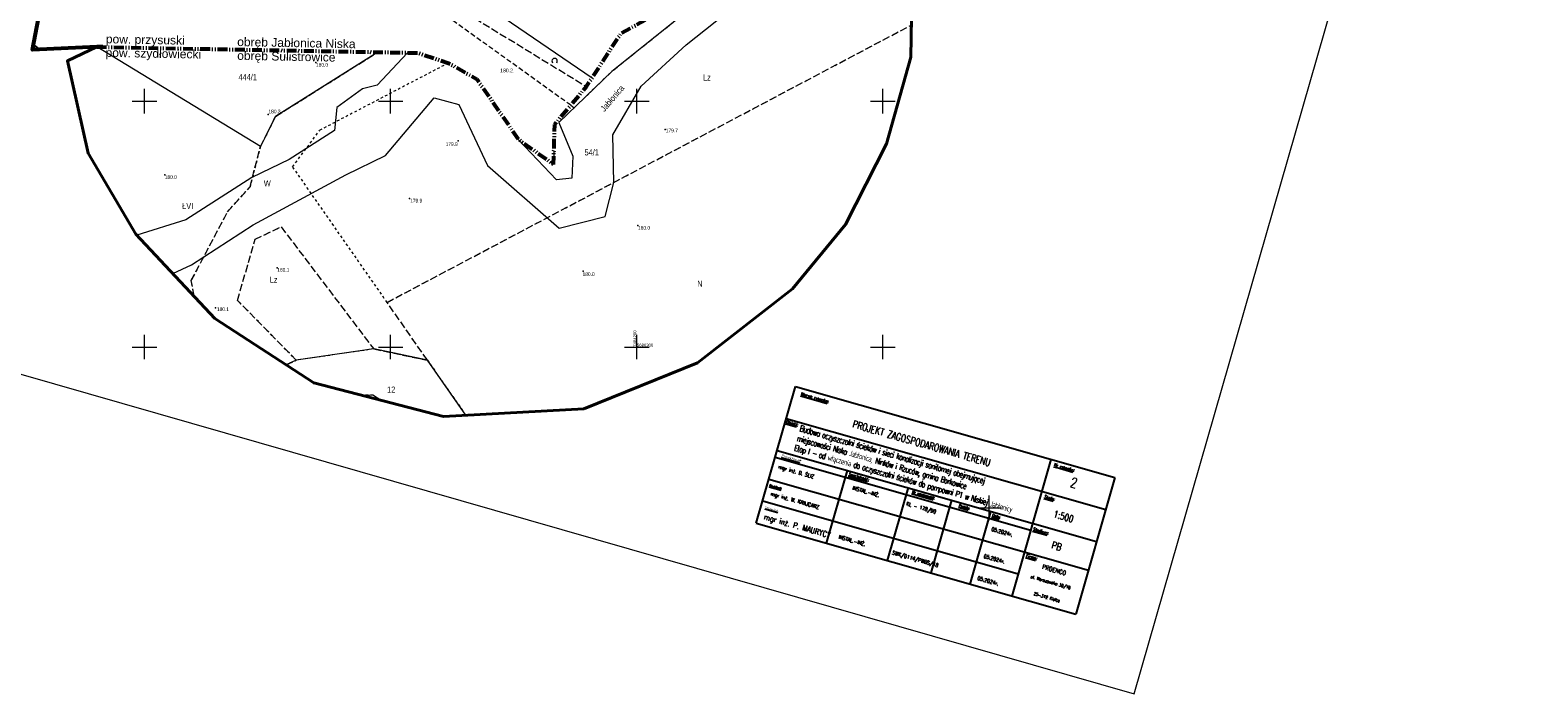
# Model space of a CAD drawing. Header units: metres. Extents: x 7482748 to 7484637, y 5684406 to 5687014.
# Tile 176 of 180: x 7484077 to 7484383, y 5686229 to 5686364. Entities that reach past the tile are written whole.
import ezdxf
from ezdxf.enums import TextEntityAlignment as Align

# ---------------------------------------------------------------- set-up
doc = ezdxf.new("R2010")
doc.units = ezdxf.units.M
doc.header["$MEASUREMENT"] = 0
for name, pattern in [('1', [1.5, 1, -0.5]), ('l217_500', [2, 1.5, -0.5]), ('l218_500', [1, 0.5, -0.5]), ('PRGP03_500', [3.51, 2, -0.37, 0.2, -0.37, 0.2, -0.37]), ('PTTL_500', [1.5, 1, -0.5])]:
    doc.linetypes.add(name, pattern=pattern)
for name, color, linetype, lineweight in [('_Dzialki', 7, 'Continuous', 0), ('_granica_powiatu', 7, 'Continuous', 0), ('_granica_powiatu_opis', 7, 'Continuous', 0), ('_Kontury', 7, 'Continuous', 0), ('_Podzial_sekcyjny_krzyze', 7, '1', 13), ('_Uzytki', 7, 'Continuous', 0), ('_Zakres2', 7, 'Continuous', 0), ('DZIALKI', 7, 'Continuous', 0), ('EUZOU_T_0', 7, 'Continuous', 0), ('EUZPU_L_0', 7, 'Continuous', 0), ('KONTURY', 7, 'Continuous', 0), ('NUMERY_DZIALEK', 7, 'Continuous', 0), ('NUMERY_KONTUROW', 7, 'Continuous', 0), ('OTW_E_T_0', 7, 'Continuous', 0), ('OTW_L_0', 7, 'Continuous', 0), ('POMIAR', 7, 'Continuous', 0), ('PTTL02_P', 7, 'Continuous', 13), ('RTPW01_P', 7, 'Continuous', 0), ('TABELKI', 7, 'Continuous', 25), ('Zakres', 7, 'Continuous', 0)]:
    doc.layers.add(name, color=color, linetype=linetype, lineweight=lineweight)
doc.layers.add('_granica_obrębu_opis', color=7, linetype='Continuous', lineweight=0, true_color=0x008000)
doc.layers.add('_ramki_nieplotowane', color=7, linetype='Continuous', lineweight=0, plot=False)
doc.layers.add('PTTL02_O', color=7, linetype='PTTL_500', lineweight=13, transparency=0.5)
doc.layers.add('RTPW01_G', color=7, linetype='Continuous', lineweight=13, transparency=0.25)
doc.styles.add('GEO-INFO', font='arial.ttf')
doc.styles.get("Standard").update_dxf_attribs({"font": 'simplex.shx', "width": 0.75})
doc.styles.add('STYL_ARIAL', font='simplex.shx', dxfattribs={"width": 0.75, "oblique": 0.1})
doc.styles.add('Style-Arial', font='arial.ttf')

# ---------------------------------------------------------------- blocks, each defined once
blk = doc.blocks.new('RTPW01')
at = {"layer": 'RTPW01_P', "linetype": 'Continuous', "lineweight": 0}
h = blk.add_hatch(color=256, dxfattribs=at)
edge = h.paths.add_edge_path()
edge.add_arc((0, 0), 0.045, 0, 360)
blk = doc.blocks.new('PTTL02')
at = {"layer": 'PTTL02_P', "linetype": 'Continuous', "lineweight": 13}
blk.add_arc((0, 0), 0.55, 320.48, 219.52, dxfattribs=at)
blk = doc.blocks.new('POINT_DISPLAY')
at = {"layer": 'POMIAR', "color": 7, "lineweight": 0}
blk.add_point((0, 0), dxfattribs=at)
blk = doc.blocks.new('RTPW01_6')
at = {"layer": 'POMIAR', "lineweight": 0}
h = blk.add_hatch(color=7, dxfattribs=at)
edge = h.paths.add_edge_path()
edge.add_arc((0, 0), 5, 0, 360)

msp = doc.modelspace()

# ---------------------------------------------------------------- linework, layer by layer
at = {"layer": '_Dzialki', "color": 96, "linetype": 'Continuous', "true_color": 0x008000, "flags": 128}
for points in [[(7484089.4, 5686424.07), (7484190.92, 5686354.71)], [(7484077.4, 5686361.47), (7484078.79, 5686360.51)], [(7484182.69, 5686337.45), (7484182.39, 5686337.66)], [(7484182.69, 5686337.45), (7484182.39, 5686337.66)]]:
    msp.add_lwpolyline(points, dxfattribs=at)
at = {"layer": '_granica_powiatu', "linetype": 'PRGP03_500', "lineweight": 53, "flags": 128}
msp.add_lwpolyline([(7484090.27, 5686361.03), (7484147.37, 5686359.96), (7484155.55, 5686359.81), (7484161.75, 5686357.75), (7484167.51, 5686354.46), (7484174.45, 5686344.4), (7484175.93, 5686342.27), (7484183.12, 5686337.14), (7484183.33, 5686345.26), (7484189.78, 5686352.96), (7484196.83, 5686363.81), (7484199.58, 5686365.32), (7484211.68, 5686372), (7484212.56, 5686372.49), (7484221.28, 5686382.05), (7484227.21, 5686388.56), (7484253.95, 5686392.19)], dxfattribs=at)
at = {"layer": '_Kontury', "color": 96, "linetype": 'l217_500', "true_color": 0x008000, "flags": 128}
for points in [[(7484150.04, 5686377.29), (7484189.78, 5686352.96)], [(7484078.79, 5686360.51), (7484077.4, 5686361.47)], [(7484182.39, 5686337.66), (7484182.69, 5686337.45)], [(7484182.39, 5686337.66), (7484182.69, 5686337.45)]]:
    msp.add_lwpolyline(points, dxfattribs=at)
at = {"layer": '_Podzial_sekcyjny_krzyze', "linetype": 'Continuous'}
for p, q in [((7484100, 5686347.5), (7484100, 5686352.5)), ((7484150, 5686347.5), (7484150, 5686352.5)), ((7484200, 5686347.5), (7484200, 5686352.5)), ((7484250, 5686347.5), (7484250, 5686352.5)), ((7484097.5, 5686350), (7484102.5, 5686350)), ((7484147.5, 5686350), (7484152.5, 5686350)), ((7484197.5, 5686350), (7484202.5, 5686350)), ((7484247.5, 5686350), (7484252.5, 5686350)), ((7484100, 5686297.5), (7484100, 5686302.5)), ((7484150, 5686297.5), (7484150, 5686302.5)), ((7484200, 5686297.5), (7484200, 5686302.5)), ((7484250, 5686297.5), (7484250, 5686302.5)), ((7484097.5, 5686300), (7484102.5, 5686300)), ((7484147.5, 5686300), (7484152.5, 5686300)), ((7484197.5, 5686300), (7484202.5, 5686300)), ((7484247.5, 5686300), (7484252.5, 5686300)), ((7484271.63979, 5686264.80068), (7484271.63172, 5686269.80067)), ((7484269.13576, 5686267.29664), (7484274.13575, 5686267.30471))]:
    msp.add_line(p, q, dxfattribs=at)
at = {"layer": '_ramki_nieplotowane', "color": 3, "linetype": 'Continuous', "lineweight": 0, "flags": 128}
msp.add_lwpolyline([(7483978.95, 5686631.07), (7483896.92, 5686345.61), (7484301.06, 5686229.48), (7484383.09, 5686514.94), (7483978.95, 5686631.07)], close=True, dxfattribs=at)
at = {"layer": '_Uzytki', "color": 96, "linetype": 'l218_500', "true_color": 0x008000, "flags": 128}
msp.add_lwpolyline([(7484182.39, 5686337.66), (7484182.69, 5686337.45)], dxfattribs=at)
msp.add_lwpolyline([(7484182.39, 5686337.66), (7484182.69, 5686337.45)], dxfattribs=at)
at = {"layer": '_Zakres2', "color": 250, "linetype": 'Continuous', "lineweight": 53, "flags": 128}
msp.add_lwpolyline([(7484091.53, 5686361.01), (7484090.27, 5686361.03), (7484077.2, 5686360.44), (7484091.53, 5686435.17), (7483924.45, 5686548.18), (7483915.91, 5686553.86), (7483745.11, 5686646.52)], dxfattribs=at)
at = {"layer": 'DZIALKI', "color": 96, "linetype": 'Continuous', "lineweight": 0, "true_color": 0x008000}
for p, q in [((7484123.53, 5686340.75), (7484090.27, 5686361.03)), ((7484147.37, 5686359.96), (7484126.61, 5686346.89)), ((7484126.61, 5686346.89), (7484123.53, 5686340.75)), ((7484183.17, 5686339.85), (7484183.12, 5686337.14)), ((7484146.55, 5686299.61), (7484130.82, 5686297.31)), ((7484157.47, 5686297.32), (7484146.55, 5686299.61)), ((7484130.82, 5686297.31), (7484128.75, 5686296.37)), ((7484165.27, 5686286.12), (7484157.47, 5686297.32)), ((7484143.9, 5686290.24), (7484146.39, 5686290.27)), ((7484146.39, 5686290.27), (7484148.04, 5686289.17))]:
    msp.add_line(p, q, dxfattribs=at)
at = {"layer": 'EUZPU_L_0', "color": 96, "linetype": 'l218_500', "true_color": 0x008000}
for p, q in [((7484149.28, 5686309.08), (7484255.81, 5686365.48)), ((7484126.61, 5686346.89), (7484147.37, 5686359.96)), ((7484161.69, 5686357.72), (7484135.58, 5686344.07)), ((7484126.61, 5686346.89), (7484123.53, 5686340.75)), ((7484130.08, 5686336.66), (7484135.58, 5686344.07)), ((7484123.53, 5686340.75), (7484121.43, 5686332.56)), ((7484183.17, 5686339.85), (7484183.12, 5686337.14)), ((7484149.28, 5686309.08), (7484130.08, 5686336.66)), ((7484116.87, 5686327.52), (7484121.43, 5686332.56)), ((7484109.49, 5686313.51), (7484116.87, 5686327.52)), ((7484122.44, 5686321.9), (7484127.75, 5686324.44)), ((7484118.9, 5686309.47), (7484122.44, 5686321.9)), ((7484110.06, 5686310.33), (7484109.49, 5686313.51)), ((7484130.82, 5686297.31), (7484118.9, 5686309.47)), ((7484157.47, 5686297.32), (7484149.28, 5686309.08)), ((7484146.55, 5686299.61), (7484130.82, 5686297.31)), ((7484157.47, 5686297.32), (7484146.55, 5686299.61)), ((7484130.82, 5686297.31), (7484128.75, 5686296.37)), ((7484157.47, 5686297.32), (7484165.27, 5686286.12)), ((7484143.9, 5686290.24), (7484146.39, 5686290.27)), ((7484146.39, 5686290.27), (7484148.04, 5686289.17))]:
    msp.add_line(p, q, dxfattribs=at)
at = {"layer": 'KONTURY', "color": 96, "linetype": 'l217_500', "true_color": 0x008000}
for p, q in [((7484149.28, 5686309.08), (7484255.81, 5686365.48)), ((7484126.61, 5686346.89), (7484147.37, 5686359.96)), ((7484123.53, 5686340.75), (7484126.61, 5686346.89)), ((7484121.43, 5686332.56), (7484123.53, 5686340.75)), ((7484183.17, 5686339.85), (7484183.12, 5686337.14)), ((7484116.87, 5686327.52), (7484121.43, 5686332.56)), ((7484109.49, 5686313.51), (7484116.87, 5686327.52)), ((7484122.44, 5686321.9), (7484127.75, 5686324.44)), ((7484127.75, 5686324.44), (7484146.55, 5686299.61)), ((7484118.9, 5686309.47), (7484122.44, 5686321.9)), ((7484110.06, 5686310.33), (7484109.49, 5686313.51)), ((7484130.82, 5686297.31), (7484118.9, 5686309.47)), ((7484157.47, 5686297.32), (7484149.28, 5686309.08)), ((7484146.55, 5686299.61), (7484157.47, 5686297.32)), ((7484128.75, 5686296.37), (7484130.82, 5686297.31))]:
    msp.add_line(p, q, dxfattribs=at)
at = {"layer": 'OTW_L_0', "color": 4, "linetype": 'Continuous'}
for p, q in [((7484210.07, 5686361.44), (7484225.84, 5686374.07)), ((7484213.23, 5686370.72), (7484194.91, 5686356.03)), ((7484153.43, 5686359.85), (7484147.25, 5686353.27)), ((7484200.9, 5686353.01), (7484210.07, 5686361.44)), ((7484194.91, 5686356.03), (7484184.18, 5686345.62)), ((7484144.28, 5686352.5), (7484139.06, 5686348.7)), ((7484147.25, 5686353.27), (7484144.28, 5686352.5)), ((7484148.98, 5686338.94), (7484158.85, 5686350.67)), ((7484158.85, 5686350.67), (7484163.83, 5686349.33)), ((7484195.15, 5686343.17), (7484200.9, 5686353.01)), ((7484139.06, 5686348.7), (7484138.62, 5686344.04)), ((7484163.83, 5686349.33), (7484169.69, 5686336.92)), ((7484184.18, 5686345.62), (7484187.05, 5686338.82)), ((7484138.62, 5686344.04), (7484129.37, 5686338.14)), ((7484175.95, 5686342.16), (7484175.88, 5686342.35)), ((7484183.68, 5686334.01), (7484175.95, 5686342.16)), ((7484195.34, 5686333.47), (7484195.15, 5686343.17)), ((7484140.89, 5686335.01), (7484148.98, 5686338.94)), ((7484187.05, 5686338.82), (7484186.82, 5686334.32)), ((7484129.37, 5686338.14), (7484121.77, 5686334.5)), ((7484169.69, 5686336.92), (7484184.27, 5686324.16)), ((7484121.77, 5686334.5), (7484108.38, 5686325.87)), ((7484122.05, 5686324.83), (7484140.89, 5686335.01)), ((7484186.82, 5686334.32), (7484183.68, 5686334.01)), ((7484193.62, 5686326.56), (7484195.34, 5686333.47)), ((7484184.27, 5686324.16), (7484193.62, 5686326.56)), ((7484108.38, 5686325.87), (7484098.44, 5686322.76)), ((7484109.54, 5686316.74), (7484122.05, 5686324.83)), ((7484105.75, 5686314.94), (7484109.54, 5686316.74))]:
    msp.add_line(p, q, dxfattribs=at)
at = {"layer": 'PTTL02_O', "linetype": 'PTTL_500', "lineweight": 13, "flags": 128}
for points in [[(7484186.59, 5686349.15), (7484091.87, 5686417.29), (7484088.53, 5686419.54)], [(7484186.59, 5686349.15), (7484187.3, 5686348.64), (7484194.91, 5686356.03), (7484213.23, 5686370.72), (7484222.4, 5686380.71), (7484230.18, 5686385.67), (7484245.66, 5686389.67), (7484254.31, 5686389.96)]]:
    msp.add_lwpolyline(points, dxfattribs=at)
at = {"layer": 'TABELKI'}
for p, q in [((7484224.29847, 5686264.18974), (7484232.22983, 5686291.97367)), ((7484224.29847, 5686264.18974), (7484232.22983, 5686291.97367)), ((7484232.22983, 5686291.97367), (7484297.14842, 5686273.44165)), ((7484230.3751, 5686285.47647), (7484295.29369, 5686266.94444)), ((7484228.13098, 5686277.6152), (7484280.06505, 5686262.7898)), ((7484228.52037, 5686278.97927), (7484293.43896, 5686260.44724)), ((7484284.1639, 5686277.14828), (7484276.23254, 5686249.36435)), ((7484242.73679, 5686274.92097), (7484238.51635, 5686260.13103)), ((7484226.85932, 5686273.1605), (7484291.77791, 5686254.62848)), ((7484255.12229, 5686271.4668), (7484250.88033, 5686256.60153)), ((7484297.14842, 5686273.44165), (7484289.21706, 5686245.65772)), ((7484225.59179, 5686268.70463), (7484277.52586, 5686253.87924)), ((7484263.97487, 5686268.85823), (7484259.75441, 5686254.06829)), ((7484271.89326, 5686266.51633), (7484267.6943, 5686251.80172)), ((7484224.29847, 5686264.18974), (7484289.21706, 5686245.65772))]:
    msp.add_line(p, q, dxfattribs=at)
at = {"layer": 'Zakres', "color": 250, "linetype": 'Continuous', "lineweight": 40, "flags": 128}
for points in [[(7484189.25, 5686287.43), (7484212.34, 5686296.82), (7484231.64, 5686311.85), (7484242.42, 5686324.94), (7484250.78, 5686341.34), (7484255.7, 5686358.92), (7484256.05, 5686379.23), (7484253.95, 5686392.19)], [(7484090.27, 5686361.03), (7484090.27, 5686361.03), (7484084.32, 5686358.16), (7484088.51, 5686339.39), (7484098.24, 5686322.98), (7484114.29, 5686305.8), (7484134.37, 5686292.71), (7484160.77, 5686285.88), (7484189.25, 5686287.43)]]:
    msp.add_lwpolyline(points, dxfattribs=at)

# ---------------------------------------------------------------- block references
at = {"layer": 'POMIAR', "color": 7, "lineweight": 0, "xscale": 0.01, "yscale": 0.01, "zscale": 0.01}
for name, p in [('RTPW01_6', (7484134.78, 5686357.84)), ('POINT_DISPLAY', (7484134.78, 5686357.84)), ('RTPW01_6', (7484125.09, 5686347.27)), ('POINT_DISPLAY', (7484125.09, 5686347.27)), ('RTPW01_6', (7484163.73, 5686341.92)), ('POINT_DISPLAY', (7484163.73, 5686341.92)), ('RTPW01_6', (7484205.78, 5686344.25)), ('POINT_DISPLAY', (7484205.78, 5686344.25)), ('RTPW01_6', (7484104.1, 5686335.01)), ('POINT_DISPLAY', (7484104.1, 5686335.01)), ('RTPW01_6', (7484153.85, 5686330.19)), ('POINT_DISPLAY', (7484153.85, 5686330.19)), ('RTPW01_6', (7484200.22, 5686324.71)), ('POINT_DISPLAY', (7484200.22, 5686324.71)), ('RTPW01_6', (7484126.92, 5686316.08)), ('POINT_DISPLAY', (7484126.92, 5686316.08)), ('RTPW01_6', (7484189.15, 5686315.41)), ('POINT_DISPLAY', (7484189.15, 5686315.41)), ('RTPW01_6', (7484114.42, 5686307.99)), ('POINT_DISPLAY', (7484114.42, 5686307.99))]:
    msp.add_blockref(name, p, dxfattribs=at)
at = {"layer": 'PTTL02_P', "linetype": 'Continuous', "lineweight": 13}
msp.add_blockref('PTTL02', (7484183.31, 5686358.13), dxfattribs=at)
at = {"layer": 'RTPW01_P', "linetype": 'Continuous', "lineweight": 0}
msp.add_blockref('RTPW01', (7484175.01, 5686355.79), dxfattribs=at)

# ---------------------------------------------------------------- texts
at = {"layer": '_granica_obrębu_opis', "linetype": 'Continuous', "lineweight": 0, "style": 'GEO-INFO'}
for s, p in [('obręb Jabłonica Niska', (7484130.85, 5686361.85)), ('obręb Sulistrowice', (7484128.81, 5686359.09))]:
    msp.add_text(s, height=1.75, rotation=358.93, dxfattribs=at).set_placement(p, align=Align.MIDDLE_CENTER)
at = {"layer": '_granica_powiatu_opis', "color": 7, "linetype": 'Continuous', "lineweight": 0, "style": 'GEO-INFO'}
for s, p in [('pow. przysuski', (7484100.15, 5686362.5)), ('pow. szydłowiecki', (7484101.79, 5686359.7))]:
    msp.add_text(s, height=1.75, rotation=358.93, dxfattribs=at).set_placement(p, align=Align.MIDDLE_CENTER)
at = {"layer": '_Podzial_sekcyjny_krzyze', "color": 7, "linetype": 'Continuous', "lineweight": 30, "style": 'Style-Arial'}
msp.add_text('7484200', height=0.61, rotation=90, dxfattribs=at).set_placement((7484199.91, 5686300.06))
msp.add_text('5686300', height=0.61, dxfattribs=at).set_placement((7484200.04, 5686300.08))
at = {"layer": 'EUZOU_T_0', "color": 96, "true_color": 0x008000, "char_height": 1.25, "attachment_point": 5, "line_spacing_factor": 0.6, "style": 'STYL_ARIAL'}
for s, insert in [('\\fArial|b0|i0|c238238|p39;Lz', (7484214.26, 5686354.81)), ('\\fArial|b0|i0|c238238|p39;W', (7484124.94, 5686333.28)), ('\\fArial|b0|i0|c238238|p39;Lz', (7484126.22, 5686313.7)), ('\\fArial|b0|i0|c238238|p39;N', (7484212.84, 5686312.87))]:
    msp.add_mtext(s, dxfattribs=dict(at, insert=insert))
at = {"layer": 'NUMERY_DZIALEK', "color": 96, "true_color": 0x008000, "char_height": 1.25, "attachment_point": 1, "line_spacing_factor": 0.6, "style": 'STYL_ARIAL'}
for s, insert in [('\\fArial|b0|i0|c238238|p39;444/1', (7484119.08, 5686355.5)), ('\\fArial|b0|i0|c238238|p39;54/1', (7484189.39, 5686340.21)), ('\\fArial|b0|i0|c238238|p39;12', (7484149.27, 5686291.96))]:
    msp.add_mtext(s, dxfattribs=dict(at, insert=insert))
at = {"layer": 'NUMERY_KONTUROW', "color": 96, "true_color": 0x008000, "insert": (7484107.64, 5686329.3), "char_height": 1.25, "attachment_point": 1, "line_spacing_factor": 0.6, "style": 'STYL_ARIAL'}
msp.add_mtext('\\fArial|b0|i0|c238238|p39;ŁVI', dxfattribs=at)
at = {"layer": 'OTW_E_T_0', "color": 4, "insert": (7484195.04, 5686350.55), "char_height": 1.25, "attachment_point": 5, "rotation": 49.4608483, "line_spacing_factor": 0.6, "style": 'STYL_ARIAL'}
msp.add_mtext('\\fArial|b0|i0|c238238|p39;Jabłonica', dxfattribs=at)
at = {"layer": 'POMIAR', "color": 7, "lineweight": 0, "char_height": 0.75, "attachment_point": 1, "line_spacing_factor": 0.6, "style": 'STYL_ARIAL'}
for s, insert in [('\\fArial|b0|i0|c238238|p39;180.0', (7484134.83, 5686357.77)), ('\\fArial|b0|i0|c238238|p39;180.3', (7484125.17, 5686348.27)), ('\\fArial|b0|i0|c238238|p39;179.7', (7484205.9, 5686344.4)), ('\\fArial|b0|i0|c238238|p39;179.9', (7484161.17, 5686341.62)), ('\\fArial|b0|i0|c238238|p39;180.0', (7484104.1, 5686334.93)), ('\\fArial|b0|i0|c238238|p39;179.9', (7484153.96, 5686330.14)), ('\\fArial|b0|i0|c238238|p39;180.0', (7484200.26, 5686324.6)), ('\\fArial|b0|i0|c238238|p39;180.1', (7484126.96, 5686316.07)), ('\\fArial|b0|i0|c238238|p39;180.0', (7484188.99, 5686315.18)), ('\\fArial|b0|i0|c238238|p39;180.1', (7484114.69, 5686308.07))]:
    msp.add_mtext(s, dxfattribs=dict(at, insert=insert))
at = {"layer": 'RTPW01_G', "linetype": 'Continuous', "lineweight": 13, "style": 'Style-Arial'}
msp.add_text('180.2', height=0.75, dxfattribs=at).set_placement((7484172.24, 5686355.87))
at = {"layer": 'TABELKI', "attachment_point": 1, "rotation": 344.0677764}
for s, insert, char_height, width in [('{\\Fsimplex.shx|c238;\\LNazwa rysunku\\l:}', (7484233.48, 5686290.82604), 0.63882, 25.6425568), ('{\\Fsimplex.shx|c238;\\LObiekt\\l:}', (7484230.49371, 5686285.14664), 0.63882, 25.6425568), ('{\\Fsimplex.shx|c238;\\LProjektował\\l:}', (7484229.55281, 5686278.21961), 0.58968, 23.6700524), ('{\\Fsimplex.shx|c238;\\LSpecjalność\\l:}', (7484243.17352, 5686274.4552), 0.58968, 23.6700524), ('{\\Fsimplex.shx|c238;\\LNr rysunku\\l:}', (7484284.91257, 5686276.40919), 0.63882, 25.6425568), ('{\\fsimplex.shx|b0|i0|c238|p0;\\LAsystent:}', (7484227.05219, 5686272.13786), 0.4914, 19.7250437), ('{\\Fsimplex.shx|c238;\\LNr uprawnień\\l:}', (7484256.03273, 5686270.88674), 0.58968, 23.6700524), ('{\\Fsimplex.shx|c238;\\LPodpis\\l:}', (7484265.53806, 5686268.04629), 0.54054, 23.6700524), ('{\\Fsimplex.shx|c238;\\LSkala\\l:}', (7484282.92999, 5686269.92859), 0.63882, 25.6425568), ('{\\fsimplex.shx|b0|i0|c238|p0;\\LSprawdził:}', (7484226.16297, 5686267.67025), 0.4914, 19.7250437), ('{\\Fsimplex.shx|c238;\\LData\\l:}', (7484272.29158, 5686266.10332), 0.58968, 23.6700524), ('{\\Fsimplex.shx|c238;\\LStadium\\l:}', (7484280.65499, 5686263.30263), 0.63882, 25.6425568), ('{\\Fsimplex.shx|c238;\\LFirma\\l:}', (7484279.22868, 5686257.92255), 0.63882, 25.6425568), ('{\\Fsimplex.shx|c238;ul. Warszawska 30/10}', (7484280.15079, 5686253.63062), 0.63063, 17.7525393), ('{\\Fsimplex.shx|c238;25-312 Kielce}', (7484280.75715, 5686250.18859), 0.63063, 17.7525393)]:
    msp.add_mtext(s, dxfattribs=dict(at, insert=insert, char_height=char_height, width=width))
at = {"layer": 'TABELKI', "lineweight": 25, "attachment_point": 1, "rotation": 344.0677764}
for s, insert, char_height, width in [('\\pt40.947;{\\T0.85;Budo\\H0.92308x;wa oczyszczalni ścieków i sieci kanalizacji sanitarnej obejmującej\\Pmiejscowości Niska Jabłonica, Ninków i Rzuców, gmina Borkowice\\PEtap I - od włączenia do oczyszczalni ścieków do pompowni P1 w Niskiej Jabłonicy}', (7484233.34337, 5686284.15504), 1.3, 96.2118497), ('PROJEKT ZAGOSPODAROWANIA TERENU', (7484244.11058, 5686285.11714), 1.5, 58.9808155), ('{\\Fsimplex.shx|c238;\\H0.6622x;mgr inż. D. ŚLIZ}', (7484228.90662, 5686276.04085), 1.1594583, 41.2865709), ('{\\Fsimplex.shx|c238;INSTAL.-INŻ.}', (7484243.97296, 5686271.74913), 0.7678125, 53.6725421), ('2', (7484288.47996, 5686273.54558), 2, 35.5050786), ('{\\H0.6622x;mgr inż. W. KRAJCARZ}', (7484227.34302, 5686270.56352), 1.1594583, 41.2865709), ('{\\Fsimplex.shx|c238;KL - 178/90}', (7484254.88773, 5686268.55084), 0.7678125, 53.6725421), ('mgr inż. P. MAURYCY', (7484226.06388, 5686266.08261), 1.1594583, 41.2865709), ('{\\fsimplex.shx|b0|i0|c238|p0;1:500}', (7484284.91089, 5686266.80243), 1.43325, 35.5050786), ('{\\Fsimplex.shx|c238;INSTAL.-INŻ.}', (7484241.13022, 5686261.79088), 0.7678125, 53.6725421), ('05.2024r.', (7484272.21497, 5686263.38492), 0.767813, 53.6725421), ('{\\Fsimplex|c238;PB}', (7484284.5384, 5686260.50041), 1.5, 35.5050786), ('SWK/0114/PWBS/18', (7484252.04499, 5686258.59259), 0.7678125, 53.6725421), ('05.2024r.', (7484270.65138, 5686257.90759), 0.767813, 53.6725421), ('05.2024r.', (7484269.37223, 5686253.42668), 0.767813, 53.6725421)]:
    msp.add_mtext(s, dxfattribs=dict(at, insert=insert, char_height=char_height, width=width))
at = {"layer": 'TABELKI', "lineweight": 30, "insert": (7484282.53471, 5686255.79952), "char_height": 0.9009, "width": 35.5050786, "attachment_point": 1, "rotation": 344.0677764}
msp.add_mtext('{\\Fsimplex.shx|c238;PROENCO}', dxfattribs=at)

doc.saveas('drawing.dxf')
